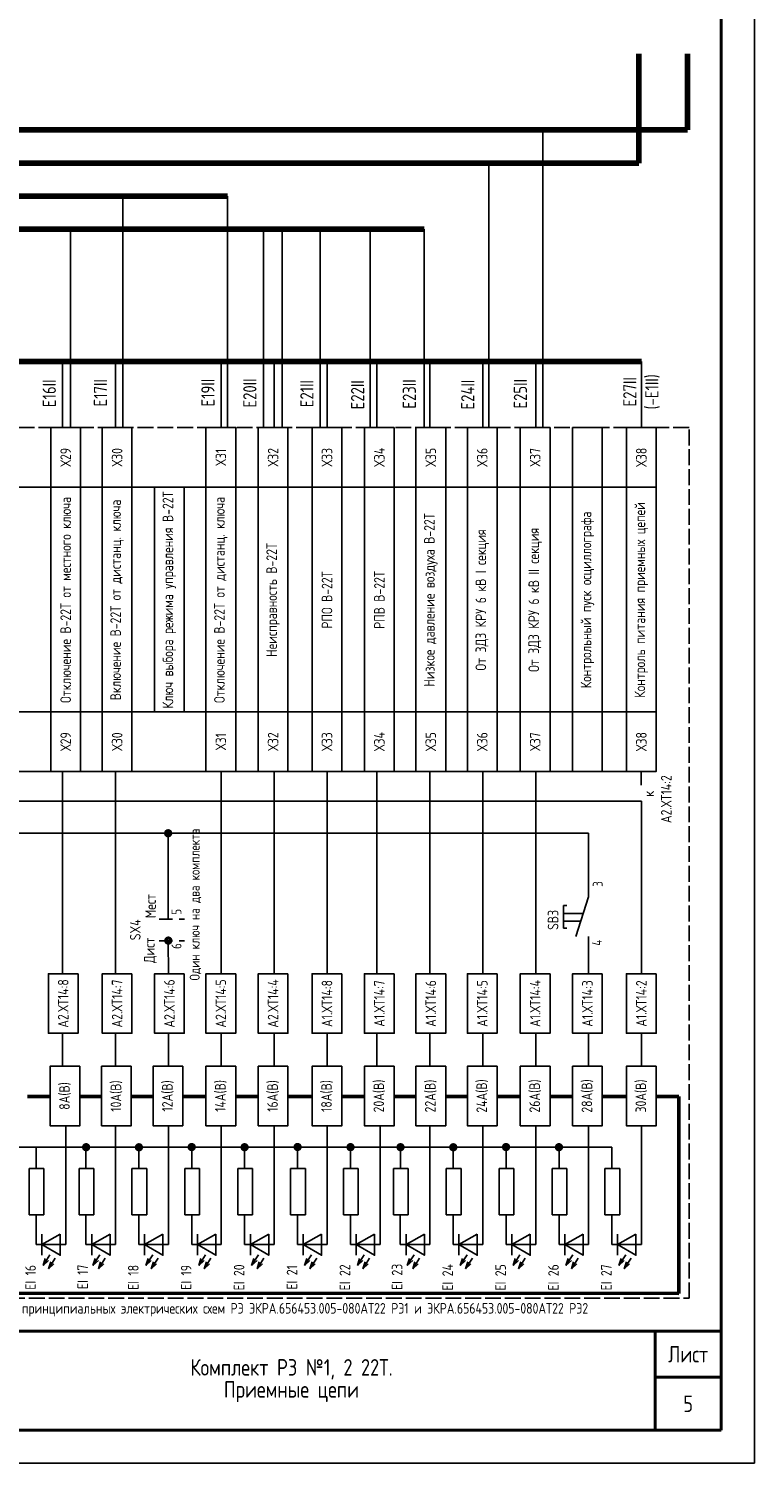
# Model space of a CAD drawing. Header units: millimetres. Extents: x 616 to 6446, y 2590 to 5711.
# Tile 20 of 50: x 3295 to 3405, y 3305 to 3522. Entities that reach past the tile are written whole.
import ezdxf

# ---------------------------------------------------------------- set-up
doc = ezdxf.new("R2010")
doc.units = ezdxf.units.MM
doc.linetypes.add('ACAD_ISO02W100', pattern=[15, 12, -3])
doc.linetypes.add('JIS_02_2.0', pattern=[3, 2, -1])
doc.layers.add('основная 0.5', color=7, linetype='Continuous', lineweight=50)
doc.styles.add('SIMPLEX', font='GOST.ttf', dxfattribs={"height": 5})

msp = doc.modelspace()

# ---------------------------------------------------------------- linework, layer by layer
for p, q in [((3405.23, 3725.35), (3405.23, 3305.35)), ((3373.26, 3507), (3373.26, 3462)), ((3365.08, 3462), (3365.08, 3502)), ((3309.71, 3462), (3309.71, 3497)), ((3325.57, 3462), (3325.57, 3497)), ((3301.81, 3462), (3301.81, 3492)), ((3330.99, 3462), (3330.99, 3492)), ((3333.82, 3462), (3333.82, 3492)), ((3339.55, 3462), (3339.55, 3492)), ((3347.12, 3462), (3347.12, 3492)), ((3355.29, 3462), (3355.29, 3492)), ((3215.91, 3453), (3385.89, 3453)), ((3385.89, 3419), (3215.92, 3419)), ((3385.89, 3410), (3215.92, 3410)), ((3300.62, 3379.39), (3300.62, 3410)), ((3308.62, 3379.39), (3308.62, 3410)), ((3324.62, 3379.39), (3324.62, 3410)), ((3332.62, 3379.39), (3332.62, 3410)), ((3340.62, 3379.39), (3340.62, 3410)), ((3348.16, 3379.39), (3348.16, 3410)), ((3356.16, 3379.39), (3356.16, 3410)), ((3364.16, 3379.39), (3364.16, 3410)), ((3372.16, 3379.39), (3372.16, 3410)), ((3388.12, 3410), (3388.12, 3407.91)), ((3209.29, 3405.47), (3388.16, 3405.47)), ((3388.16, 3379.39), (3388.16, 3405.47)), ((3380.16, 3400.65), (3133.46, 3400.65)), ((3316.6, 3387.65), (3316.57, 3400.65)), ((3380.16, 3391.02), (3380.16, 3400.65)), ((3376.36, 3389.7), (3376.36, 3386.3)), ((3376.36, 3389.7), (3376.86, 3389.7)), ((3380.16, 3391.02), (3378.25, 3385.02)), ((3379.36, 3388.52), (3376.36, 3388.52)), ((3378.98, 3387.33), (3376.36, 3387.33)), ((3376.36, 3386.3), (3376.86, 3386.3)), ((3380.16, 3379.39), (3380.16, 3385.02)), ((3316.62, 3379.39), (3316.6, 3384.41)), ((3300.62, 3365.4), (3300.62, 3370.39)), ((3308.62, 3365.4), (3308.62, 3370.39)), ((3316.62, 3365.4), (3316.62, 3370.39)), ((3324.62, 3365.4), (3324.62, 3370.39)), ((3332.62, 3365.4), (3332.62, 3370.39)), ((3340.62, 3365.4), (3340.62, 3370.39)), ((3348.16, 3365.4), (3348.16, 3370.39)), ((3356.16, 3365.4), (3356.16, 3370.39)), ((3364.16, 3365.4), (3364.16, 3370.39)), ((3372.16, 3365.4), (3372.16, 3370.39)), ((3380.16, 3365.4), (3380.16, 3370.39)), ((3388.16, 3365.4), (3388.16, 3370.39)), ((3301.08, 3338.42), (3301.08, 3356.4)), ((3308.62, 3338.42), (3308.62, 3356.41)), ((3316.62, 3338.42), (3316.62, 3356.41)), ((3324.62, 3338.42), (3324.62, 3356.41)), ((3332.62, 3338.42), (3332.62, 3356.4)), ((3340.62, 3338.42), (3340.62, 3356.4)), ((3348.62, 3338.42), (3348.62, 3356.4)), ((3356.16, 3338.42), (3356.16, 3356.4)), ((3364.16, 3338.42), (3364.16, 3356.4)), ((3372.16, 3338.42), (3372.16, 3356.4)), ((3380.16, 3338.42), (3380.16, 3356.4)), ((3388.16, 3338.42), (3388.16, 3356.4)), ((3249.07, 3353.17), (3296.61, 3353.17)), ((3296.61, 3349.94), (3296.61, 3353.17)), ((3296.61, 3353.17), (3344.15, 3353.17)), ((3304.15, 3349.94), (3304.15, 3353.17)), ((3312.15, 3349.94), (3312.15, 3353.17)), ((3320.15, 3349.94), (3320.15, 3353.17)), ((3328.15, 3349.94), (3328.15, 3353.17)), ((3336.15, 3349.94), (3336.15, 3353.17)), ((3344.15, 3349.94), (3344.15, 3353.17)), ((3344.15, 3353.17), (3383.69, 3353.17)), ((3351.72, 3349.92), (3351.72, 3353.16)), ((3359.69, 3349.94), (3359.69, 3353.17)), ((3367.69, 3349.94), (3367.69, 3353.17)), ((3375.69, 3349.94), (3375.69, 3353.17)), ((3383.69, 3349.94), (3383.69, 3353.17)), ((3297.79, 3349.94), (3295.56, 3349.94)), ((3295.56, 3349.94), (3295.56, 3342.94)), ((3297.79, 3349.94), (3297.79, 3342.94)), ((3305.33, 3349.94), (3303.1, 3349.94)), ((3303.1, 3349.94), (3303.1, 3342.94)), ((3305.33, 3349.94), (3305.33, 3342.94)), ((3313.33, 3349.94), (3311.1, 3349.94)), ((3311.1, 3349.94), (3311.1, 3342.94)), ((3313.33, 3349.94), (3313.33, 3342.94)), ((3321.33, 3349.94), (3319.1, 3349.94)), ((3319.1, 3349.94), (3319.1, 3342.94)), ((3321.33, 3349.94), (3321.33, 3342.94)), ((3329.33, 3349.94), (3327.1, 3349.94)), ((3327.1, 3349.94), (3327.1, 3342.94)), ((3329.33, 3349.94), (3329.33, 3342.94)), ((3337.33, 3349.94), (3335.1, 3349.94)), ((3335.1, 3349.94), (3335.1, 3342.94)), ((3337.33, 3349.94), (3337.33, 3342.94)), ((3345.33, 3349.94), (3343.1, 3349.94)), ((3343.1, 3349.94), (3343.1, 3342.94)), ((3345.33, 3349.94), (3345.33, 3342.94)), ((3352.87, 3349.94), (3350.64, 3349.94)), ((3350.64, 3349.94), (3350.64, 3342.94)), ((3352.87, 3349.94), (3352.87, 3342.94)), ((3360.87, 3349.94), (3358.64, 3349.94)), ((3358.64, 3349.94), (3358.64, 3342.94)), ((3360.87, 3349.94), (3360.87, 3342.94)), ((3368.87, 3349.94), (3366.64, 3349.94)), ((3366.64, 3349.94), (3366.64, 3342.94)), ((3368.87, 3349.94), (3368.87, 3342.94)), ((3376.87, 3349.94), (3374.64, 3349.94)), ((3374.64, 3349.94), (3374.64, 3342.94)), ((3376.87, 3349.94), (3376.87, 3342.94)), ((3384.87, 3349.94), (3382.64, 3349.94)), ((3382.64, 3349.94), (3382.64, 3342.94)), ((3384.87, 3349.94), (3384.87, 3342.94)), ((3297.79, 3342.94), (3295.56, 3342.94)), ((3296.61, 3338.42), (3296.61, 3342.94)), ((3305.33, 3342.94), (3303.1, 3342.94)), ((3304.15, 3338.42), (3304.15, 3342.94)), ((3313.33, 3342.94), (3311.1, 3342.94)), ((3312.15, 3338.42), (3312.15, 3342.94)), ((3321.33, 3342.94), (3319.1, 3342.94)), ((3320.15, 3338.42), (3320.15, 3342.94)), ((3329.33, 3342.94), (3327.1, 3342.94)), ((3328.15, 3338.42), (3328.15, 3342.94)), ((3337.33, 3342.94), (3335.1, 3342.94)), ((3336.15, 3338.42), (3336.15, 3342.94)), ((3345.33, 3342.94), (3343.1, 3342.94)), ((3344.15, 3338.42), (3344.15, 3342.94)), ((3352.87, 3342.94), (3350.64, 3342.94)), ((3351.69, 3338.42), (3351.69, 3342.94)), ((3360.87, 3342.94), (3358.64, 3342.94)), ((3359.69, 3338.42), (3359.69, 3342.94)), ((3368.87, 3342.94), (3366.64, 3342.94)), ((3367.69, 3338.42), (3367.69, 3342.94)), ((3376.87, 3342.94), (3374.64, 3342.94)), ((3375.69, 3338.42), (3375.69, 3342.94)), ((3384.87, 3342.94), (3382.64, 3342.94)), ((3383.69, 3338.42), (3383.69, 3342.94)), ((3297.48, 3340.02), (3297.48, 3336.82)), ((3305.02, 3340.02), (3305.02, 3336.82)), ((3313.02, 3340.02), (3313.02, 3336.82)), ((3321.02, 3340.02), (3321.02, 3336.82)), ((3329.02, 3340.02), (3329.02, 3336.82)), ((3337.02, 3340.02), (3337.02, 3336.82)), ((3345.02, 3340.02), (3345.02, 3336.82)), ((3352.56, 3340.02), (3352.56, 3336.82)), ((3360.56, 3340.02), (3360.56, 3336.82)), ((3368.56, 3340.02), (3368.56, 3336.82)), ((3376.56, 3340.02), (3376.56, 3336.82)), ((3384.56, 3340.02), (3384.56, 3336.82)), ((3301.08, 3338.42), (3296.61, 3338.42)), ((3308.62, 3338.42), (3304.15, 3338.42)), ((3316.62, 3338.42), (3312.15, 3338.42)), ((3324.62, 3338.42), (3320.15, 3338.42)), ((3332.62, 3338.42), (3328.15, 3338.42)), ((3340.62, 3338.42), (3336.15, 3338.42)), ((3348.62, 3338.42), (3344.15, 3338.42)), ((3356.16, 3338.42), (3351.69, 3338.42)), ((3364.16, 3338.42), (3359.69, 3338.42)), ((3372.16, 3338.42), (3367.69, 3338.42)), ((3380.16, 3338.42), (3375.69, 3338.42)), ((3388.16, 3338.42), (3383.69, 3338.42)), ((3405.23, 3305.35), (2811.23, 3305.35))]:
    msp.add_line(p, q)
at = {"lineweight": 40}
for p, q in [((3400.23, 3720.35), (3400.23, 3310.35)), ((3390.23, 3325.35), (3390.23, 3310.35)), ((3390.23, 3318.35), (3400.23, 3318.35)), ((3400.23, 3310.35), (2831.23, 3310.35))]:
    msp.add_line(p, q, dxfattribs=at)
at = {"lineweight": 80}
for p, q in [((3387.75, 3518.51), (3387.75, 3502)), ((3395.13, 3518.51), (3395.13, 3507)), ((3208.96, 3507), (3395.13, 3507)), ((3387.75, 3502), (3204.89, 3502)), ((3325.57, 3497), (3174.94, 3497)), ((3355.29, 3492), (3140.21, 3492))]:
    msp.add_line(p, q, dxfattribs=at)
at = {"color": 3, "lineweight": 80}
msp.add_line((3388.16, 3472), (2856.91, 3472), dxfattribs=at)
at = {"color": 3}
for p, q in [((3300.62, 3462), (3300.62, 3472)), ((3308.62, 3462), (3308.62, 3472)), ((3324.62, 3462), (3324.62, 3472)), ((3332.62, 3462), (3332.62, 3472)), ((3340.62, 3462), (3340.62, 3472)), ((3348.16, 3462), (3348.16, 3472)), ((3356.16, 3462), (3356.16, 3472)), ((3364.16, 3462), (3364.16, 3472)), ((3372.16, 3462), (3372.16, 3472)), ((3388.16, 3462), (3388.16, 3472))]:
    msp.add_line(p, q, dxfattribs=at)
at = {"linetype": 'JIS_02_2.0'}
for p, q in [((3315.23, 3387.65), (3319.07, 3387.65)), ((3315.23, 3384.37), (3319.07, 3384.37))]:
    msp.add_line(p, q, dxfattribs=at)
at = {"lineweight": 50}
for p, q in [((3298.73, 3360.83), (3295.31, 3360.83)), ((3306.51, 3360.83), (3303.23, 3360.83)), ((3314.29, 3360.83), (3311.01, 3360.83)), ((3322.3, 3360.83), (3318.79, 3360.83)), ((3330.2, 3360.83), (3326.8, 3360.83)), ((3338.35, 3360.83), (3334.7, 3360.83)), ((3346.27, 3360.83), (3342.85, 3360.83)), ((3354.05, 3360.83), (3350.77, 3360.83)), ((3361.83, 3360.83), (3358.55, 3360.83)), ((3369.84, 3360.83), (3366.33, 3360.83)), ((3377.74, 3360.83), (3374.34, 3360.83)), ((3385.89, 3360.83), (3382.24, 3360.83)), ((3393.81, 3360.83), (3390.39, 3360.83)), ((3393.81, 3331.05), (3393.81, 3360.83)), ((3197.43, 3331.06), (3393.81, 3331.05))]:
    msp.add_line(p, q, dxfattribs=at)
at = {"linetype": 'Continuous'}
for p, q in [((3298.7, 3336.89), (3297.66, 3335.27)), ((3297.66, 3335.27), (3298, 3336.33)), ((3297.66, 3335.27), (3298.48, 3336.03)), ((3299.51, 3336.38), (3298.48, 3334.76)), ((3298.48, 3334.76), (3298.82, 3335.81)), ((3298.48, 3334.76), (3299.29, 3335.51)), ((3306.24, 3336.89), (3305.2, 3335.27)), ((3305.2, 3335.27), (3305.54, 3336.33)), ((3305.2, 3335.27), (3306.02, 3336.03)), ((3307.05, 3336.38), (3306.02, 3334.76)), ((3306.02, 3334.76), (3306.36, 3335.81)), ((3306.02, 3334.76), (3306.83, 3335.51)), ((3314.24, 3336.89), (3313.2, 3335.27)), ((3313.2, 3335.27), (3313.54, 3336.33)), ((3313.2, 3335.27), (3314.02, 3336.03)), ((3315.05, 3336.38), (3314.02, 3334.76)), ((3314.02, 3334.76), (3314.36, 3335.81)), ((3314.02, 3334.76), (3314.83, 3335.51)), ((3322.24, 3336.89), (3321.2, 3335.27)), ((3321.2, 3335.27), (3321.54, 3336.33)), ((3321.2, 3335.27), (3322.02, 3336.03)), ((3323.05, 3336.38), (3322.02, 3334.76)), ((3322.02, 3334.76), (3322.36, 3335.81)), ((3322.02, 3334.76), (3322.83, 3335.51)), ((3330.24, 3336.89), (3329.2, 3335.27)), ((3329.2, 3335.27), (3329.54, 3336.33)), ((3329.2, 3335.27), (3330.02, 3336.03)), ((3331.05, 3336.37), (3330.02, 3334.76)), ((3330.02, 3334.76), (3330.36, 3335.81)), ((3330.02, 3334.76), (3330.83, 3335.51)), ((3338.24, 3336.89), (3337.2, 3335.27)), ((3337.2, 3335.27), (3337.54, 3336.33)), ((3337.2, 3335.27), (3338.02, 3336.03)), ((3339.05, 3336.37), (3338.02, 3334.76)), ((3338.02, 3334.76), (3338.36, 3335.81)), ((3338.02, 3334.76), (3338.83, 3335.51)), ((3346.24, 3336.89), (3345.2, 3335.27)), ((3345.2, 3335.27), (3345.54, 3336.33)), ((3345.2, 3335.27), (3346.02, 3336.03)), ((3347.05, 3336.38), (3346.02, 3334.76)), ((3346.02, 3334.76), (3346.36, 3335.81)), ((3346.02, 3334.76), (3346.83, 3335.51)), ((3353.78, 3336.89), (3352.74, 3335.27)), ((3352.74, 3335.27), (3353.08, 3336.33)), ((3352.74, 3335.27), (3353.56, 3336.03)), ((3354.59, 3336.38), (3353.56, 3334.76)), ((3353.56, 3334.76), (3353.9, 3335.81)), ((3353.56, 3334.76), (3354.37, 3335.51)), ((3361.78, 3336.89), (3360.74, 3335.27)), ((3360.74, 3335.27), (3361.08, 3336.33)), ((3360.74, 3335.27), (3361.56, 3336.03)), ((3362.59, 3336.38), (3361.56, 3334.76)), ((3361.56, 3334.76), (3361.9, 3335.81)), ((3361.56, 3334.76), (3362.37, 3335.51)), ((3369.78, 3336.89), (3368.74, 3335.27)), ((3368.74, 3335.27), (3369.08, 3336.33)), ((3368.74, 3335.27), (3369.56, 3336.03)), ((3370.59, 3336.38), (3369.56, 3334.76)), ((3369.56, 3334.76), (3369.9, 3335.81)), ((3369.56, 3334.76), (3370.37, 3335.51)), ((3377.78, 3336.89), (3376.74, 3335.27)), ((3376.74, 3335.27), (3377.08, 3336.33)), ((3376.74, 3335.27), (3377.56, 3336.03)), ((3378.59, 3336.37), (3377.56, 3334.75)), ((3377.56, 3334.75), (3377.9, 3335.81)), ((3377.56, 3334.75), (3378.37, 3335.51)), ((3385.78, 3336.89), (3384.74, 3335.27)), ((3384.74, 3335.27), (3385.08, 3336.33)), ((3384.74, 3335.27), (3385.56, 3336.03)), ((3386.59, 3336.37), (3385.56, 3334.75)), ((3385.56, 3334.75), (3385.9, 3335.81)), ((3385.56, 3334.75), (3386.37, 3335.51))]:
    msp.add_line(p, q, dxfattribs=at)
at = {"color": 32, "linetype": 'ACAD_ISO02W100', "ltscale": 0.2, "true_color": 0xcd6928}
msp.add_lwpolyline([(3126.92, 3462), (3124.51, 3462), (3124.51, 3330.3), (3395.35, 3330.3), (3395.35, 3462), (3126.92, 3462)], dxfattribs=at)
for points in [[(3303.33, 3462), (3303.33, 3453), (3298.83, 3453), (3298.83, 3462)], [(3311.11, 3462), (3311.11, 3453), (3306.61, 3453), (3306.61, 3462)], [(3326.8, 3462), (3326.8, 3453), (3322.3, 3453), (3322.3, 3462)], [(3334.7, 3462), (3334.7, 3453), (3330.2, 3453), (3330.2, 3462)], [(3342.85, 3462), (3342.85, 3453), (3338.35, 3453), (3338.35, 3462)], [(3350.77, 3462), (3350.77, 3453), (3346.27, 3453), (3346.27, 3462)], [(3358.55, 3462), (3358.55, 3453), (3354.05, 3453), (3354.05, 3462)], [(3366.33, 3462), (3366.33, 3453), (3361.83, 3453), (3361.83, 3462)], [(3374.34, 3462), (3374.34, 3453), (3369.84, 3453), (3369.84, 3462)], [(3382.24, 3462), (3382.24, 3453), (3377.74, 3453), (3377.74, 3462)], [(3390.39, 3462), (3390.39, 3453), (3385.89, 3453), (3385.89, 3462)], [(3390.39, 3462), (3390.39, 3453), (3385.89, 3453), (3385.89, 3462)], [(3390.39, 3462), (3390.39, 3453), (3385.89, 3453), (3385.89, 3462)], [(3303.33, 3453), (3303.33, 3419), (3298.83, 3419), (3298.83, 3453)], [(3311.1, 3453), (3311.1, 3419), (3306.6, 3419), (3306.6, 3453)], [(3319.01, 3453), (3319.01, 3419), (3314.51, 3419), (3314.51, 3453)], [(3326.8, 3453), (3326.8, 3419), (3322.3, 3419), (3322.3, 3453)], [(3334.7, 3453), (3334.7, 3419), (3330.2, 3419), (3330.2, 3453)], [(3342.85, 3453), (3342.85, 3419), (3338.35, 3419), (3338.35, 3453)], [(3350.77, 3453), (3350.77, 3419), (3346.27, 3419), (3346.27, 3453)], [(3358.55, 3453), (3358.55, 3419), (3354.05, 3419), (3354.05, 3453)], [(3366.33, 3453), (3366.33, 3419), (3361.83, 3419), (3361.83, 3453)], [(3374.34, 3453), (3374.34, 3419), (3369.84, 3419), (3369.84, 3453)], [(3382.24, 3453), (3382.24, 3419), (3377.74, 3419), (3377.74, 3453)], [(3390.39, 3453), (3390.39, 3419), (3385.89, 3419), (3385.89, 3453)], [(3303.33, 3419), (3303.33, 3410), (3298.83, 3410), (3298.83, 3419)], [(3311.11, 3419), (3311.11, 3410), (3306.61, 3410), (3306.61, 3419)], [(3326.8, 3419), (3326.8, 3410), (3322.3, 3410), (3322.3, 3419)], [(3334.7, 3419), (3334.7, 3410), (3330.2, 3410), (3330.2, 3419)], [(3342.85, 3419), (3342.85, 3410), (3338.35, 3410), (3338.35, 3419)], [(3350.77, 3419), (3350.77, 3410), (3346.27, 3410), (3346.27, 3419)], [(3358.55, 3419), (3358.55, 3410), (3354.05, 3410), (3354.05, 3419)], [(3366.33, 3419), (3366.33, 3410), (3361.83, 3410), (3361.83, 3419)], [(3374.34, 3419), (3374.34, 3410), (3369.84, 3410), (3369.84, 3419)], [(3382.24, 3419), (3382.24, 3410), (3377.74, 3410), (3377.74, 3419)], [(3390.39, 3419), (3390.39, 3410), (3385.89, 3410), (3385.89, 3419)], [(3390.39, 3419), (3390.39, 3410), (3385.89, 3410), (3385.89, 3419)], [(3390.39, 3419), (3390.39, 3410), (3385.89, 3410), (3385.89, 3419)], [(3302.96, 3379.39), (3302.96, 3370.39), (3298.46, 3370.39), (3298.46, 3379.39)], [(3311.11, 3379.39), (3311.11, 3370.39), (3306.61, 3370.39), (3306.61, 3379.39)], [(3319.02, 3379.39), (3319.02, 3370.39), (3314.52, 3370.39), (3314.52, 3379.39)], [(3326.8, 3379.39), (3326.8, 3370.39), (3322.3, 3370.39), (3322.3, 3379.39)], [(3334.7, 3379.39), (3334.7, 3370.39), (3330.2, 3370.39), (3330.2, 3379.39)], [(3342.85, 3379.39), (3342.85, 3370.39), (3338.35, 3370.39), (3338.35, 3379.39)], [(3350.77, 3379.39), (3350.77, 3370.39), (3346.27, 3370.39), (3346.27, 3379.39)], [(3358.55, 3379.39), (3358.55, 3370.39), (3354.05, 3370.39), (3354.05, 3379.39)], [(3366.33, 3379.39), (3366.33, 3370.39), (3361.83, 3370.39), (3361.83, 3379.39)], [(3374.34, 3379.39), (3374.34, 3370.39), (3369.84, 3370.39), (3369.84, 3379.39)], [(3382.24, 3379.39), (3382.24, 3370.39), (3377.74, 3370.39), (3377.74, 3379.39)], [(3390.39, 3379.39), (3390.39, 3370.39), (3385.89, 3370.39), (3385.89, 3379.39)], [(3303.23, 3365.4), (3303.23, 3356.4), (3298.73, 3356.4), (3298.73, 3365.4)], [(3311.01, 3365.39), (3311.01, 3356.39), (3306.51, 3356.39), (3306.51, 3365.39)], [(3318.79, 3365.41), (3318.79, 3356.41), (3314.29, 3356.41), (3314.29, 3365.41)], [(3326.8, 3365.41), (3326.8, 3356.41), (3322.3, 3356.41), (3322.3, 3365.41)], [(3334.7, 3365.4), (3334.7, 3356.4), (3330.2, 3356.4), (3330.2, 3365.4)], [(3342.85, 3365.4), (3342.85, 3356.4), (3338.35, 3356.4), (3338.35, 3365.4)], [(3350.77, 3365.4), (3350.77, 3356.4), (3346.27, 3356.4), (3346.27, 3365.4)], [(3358.55, 3365.4), (3358.55, 3356.4), (3354.05, 3356.4), (3354.05, 3365.4)], [(3366.33, 3365.4), (3366.33, 3356.4), (3361.83, 3356.4), (3361.83, 3365.4)], [(3374.34, 3365.4), (3374.34, 3356.4), (3369.84, 3356.4), (3369.84, 3365.4)], [(3382.24, 3365.4), (3382.24, 3356.4), (3377.74, 3356.4), (3377.74, 3365.4)], [(3390.39, 3365.4), (3390.39, 3356.4), (3385.89, 3356.4), (3385.89, 3365.4)], [(3300.25, 3340.02), (3300.25, 3336.82), (3297.48, 3338.42)], [(3307.79, 3340.02), (3307.79, 3336.82), (3305.02, 3338.42)], [(3315.79, 3340.02), (3315.79, 3336.82), (3313.02, 3338.42)], [(3323.79, 3340.02), (3323.79, 3336.82), (3321.02, 3338.42)], [(3331.79, 3340.02), (3331.79, 3336.82), (3329.02, 3338.42)], [(3339.79, 3340.02), (3339.79, 3336.82), (3337.02, 3338.42)], [(3347.79, 3340.02), (3347.79, 3336.82), (3345.02, 3338.42)], [(3355.33, 3340.02), (3355.33, 3336.82), (3352.56, 3338.42)], [(3363.33, 3340.02), (3363.33, 3336.82), (3360.56, 3338.42)], [(3371.33, 3340.02), (3371.33, 3336.82), (3368.56, 3338.42)], [(3379.33, 3340.02), (3379.33, 3336.82), (3376.56, 3338.42)], [(3387.33, 3340.02), (3387.33, 3336.82), (3384.56, 3338.42)]]:
    msp.add_lwpolyline(points, close=True)
at = {"const_width": 0.5}
for points in [[(3316.58, 3401.01, -1), (3316.58, 3400.26, -1)], [(3316.6, 3384.78, -1), (3316.6, 3384.03, -1)], [(3304.17, 3353.53, -1), (3304.17, 3352.78, -1)], [(3312.16, 3353.52, -1), (3312.16, 3352.77, -1)], [(3320.14, 3353.55, -1), (3320.14, 3352.8, -1)], [(3328.14, 3353.53, -1), (3328.14, 3352.78, -1)], [(3336.15, 3353.56, -1), (3336.15, 3352.81, -1)], [(3344.16, 3353.54, -1), (3344.16, 3352.79, -1)], [(3351.72, 3353.53, -1), (3351.72, 3352.78, -1)], [(3359.7, 3353.52, -1), (3359.7, 3352.77, -1)], [(3367.68, 3353.55, -1), (3367.68, 3352.8, -1)], [(3375.68, 3353.53, -1), (3375.68, 3352.78, -1)]]:
    msp.add_lwpolyline(points, format="xyb", close=True, dxfattribs=at)
at = {"layer": 'основная 0.5', "lineweight": 40}
msp.add_line((3280.23, 3325.35), (3400.23, 3325.35), dxfattribs=at)

# ---------------------------------------------------------------- texts
at = {"rotation": 90, "style": 'SIMPLEX'}
for s, insert, char_height, width, attachment_point in [('Е16II', (3298.6, 3467.17), 2, 9.9991, 5), ('Е17II', (3306.34, 3467.24), 2, 9.9991, 5), ('Е19II', (3322.59, 3467.26), 2, 9.9991, 5), ('Е20II', (3328.93, 3467.21), 2, 9.9991, 5), ('Е21II', (3337.56, 3467.11), 2, 9.7864, 5), ('Е22II', (3345.23, 3466.94), 2, 9.9991, 5), ('Е23II', (3353.05, 3467.06), 2, 9.8951, 5), ('Е24II', (3361.89, 3466.96), 2, 9.9031, 5), ('Е25II', (3369.85, 3467.09), 2, 9.9991, 5), ('Е27II (-Е1II)', (3388.16, 3467.39), 2, 9.9991, 5), ('Х29', (3301.08, 3457.5), 1.6, 9, 5), ('Х30', (3308.86, 3457.5), 1.6, 9, 5), ('Х31', (3324.55, 3457.5), 1.6, 9, 5), ('Х32', (3332.45, 3457.5), 1.6, 9, 5), ('Х33', (3340.6, 3457.5), 1.6, 9, 5), ('Х34', (3348.52, 3457.5), 1.6, 9, 5), ('Х35', (3356.3, 3457.5), 1.6, 9, 5), ('Х36', (3364.08, 3457.5), 1.6, 9, 5), ('Х37', (3372.09, 3457.5), 1.6, 9, 5), ('Х38', (3388.14, 3457.5), 1.6, 9, 5), ('Включение В-22Т от дистанц. ключа', (3308.85, 3435.92), 1.6, 32.6014, 5), ('Контроль питания приемных цепей', (3388.14, 3435.92), 1.6, 32.6014, 5), ('Низкое давление воздуха В-22Т', (3356.3, 3435.92), 1.6, 32.6018, 5), ('От ЗДЗ КРУ 6 кВ I секция', (3364.08, 3435.92), 1.6, 32.6018, 5), ('От ЗДЗ КРУ 6 кВ II секция', (3372.09, 3435.92), 1.6, 32.6014, 5), ('Отключение В-22Т от местного ключа', (3301.08, 3435.92), 1.6, 32.6022, 5), ('Ключ выбора режима управления В-22Т', (3316.76, 3435.92), 1.6, 32.6018, 5), ('Отключение В-22Т от дистанц. ключа', (3324.55, 3435.92), 1.6, 32.6018, 5), ('Неисправность В-22Т', (3332.45, 3435.92), 1.6, 32.6014, 5), ('Контрольный пуск осциллографа ', (3379.99, 3435.92), 1.6, 32.6014, 5), ('РПО В-22Т', (3340.6, 3435.92), 1.6, 32.6018, 5), ('РПВ В-22Т', (3348.52, 3435.92), 1.6, 32.6022, 5), ('Х29', (3301.08, 3414.5), 1.6, 9, 5), ('Х30', (3308.86, 3414.5), 1.6, 9, 5), ('Х31', (3324.55, 3414.5), 1.6, 9, 5), ('Х32', (3332.45, 3414.5), 1.6, 9, 5), ('Х33', (3340.6, 3414.5), 1.6, 9, 5), ('Х34', (3348.52, 3414.5), 1.6, 9, 5), ('Х35', (3356.3, 3414.5), 1.6, 9, 5), ('Х36', (3364.08, 3414.5), 1.6, 9, 5), ('Х37', (3372.09, 3414.5), 1.6, 9, 5), ('Х38', (3388.14, 3414.5), 1.6, 9, 5), ('  к А2.ХТ14:2', (3390.58, 3405.79), 1.6, 9, 5), ('Один ключ на два комплекта', (3320.71, 3378.38), 1.5, 24.2311, 4), ('3', (3381.55, 3392.54), 1.5, 5.832, 4), ('Мест', (3313.92, 3389.62), 1.6, 3.4878, 5), ('5', (3317.84, 3388.31), 1.5, 5.832, 4), ('SB3', (3374.79, 3387.53), 1.6, 9, 5), ('SX4', (3311.61, 3386.03), 1.6, 5.202, 5), ('Дист', (3313.9, 3382.92), 1.6, 9, 5), ('6', (3317.84, 3383.14), 1.5, 5.832, 4), ('4', (3381.42, 3383.63), 1.5, 5.832, 4), ('А2.ХТ14:8', (3300.71, 3374.89), 1.6, 9, 5), ('А2.ХТ14:7', (3308.86, 3374.89), 1.6, 9, 5), ('А2.ХТ14:6', (3316.77, 3374.89), 1.6, 9, 5), ('А2.ХТ14:5', (3324.55, 3374.89), 1.6, 9, 5), ('А2.ХТ14:4', (3332.45, 3374.89), 1.6, 9, 5), ('А1.ХТ14:8', (3340.6, 3374.89), 1.6, 9, 5), ('А1.ХТ14:7', (3348.52, 3374.89), 1.6, 9, 5), ('А1.ХТ14:6', (3356.3, 3374.89), 1.6, 9, 5), ('А1.ХТ14:5', (3364.08, 3374.89), 1.6, 9, 5), ('А1.ХТ14:4', (3372.09, 3374.89), 1.6, 9, 5), ('А1.ХТ14:3', (3379.99, 3374.89), 1.6, 9, 5), ('А1.ХТ14:2', (3388.14, 3374.89), 1.6, 9, 5), ('8А(В)', (3300.98, 3360.9), 1.6, 9, 5), ('10А(В)', (3308.76, 3360.89), 1.6, 9, 5), ('12А(В)', (3316.54, 3360.91), 1.6, 9, 5), ('14А(В)', (3324.55, 3360.91), 1.6, 9, 5), ('16А(В)', (3332.45, 3360.9), 1.6, 9, 5), ('18А(В)', (3340.6, 3360.9), 1.6, 9, 5), ('20А(В)', (3348.52, 3360.9), 1.6, 9, 5), ('22А(В)', (3356.3, 3360.89), 1.6, 9, 5), ('24А(В)', (3364.08, 3360.9), 1.6, 9, 5), ('26А(В)', (3372.09, 3360.9), 1.6, 9, 5), ('28А(В)', (3379.99, 3360.9), 1.6, 9, 5), ('30А(В)', (3388.14, 3360.9), 1.6, 9, 5), ('EI 16', (3295.77, 3333.47), 1.6, 9, 5), ('EI 17', (3303.66, 3333.55), 1.6, 9, 5), ('EI 18', (3311.31, 3333.47), 1.6, 9, 5), ('EI 19', (3319.31, 3333.47), 1.6, 9, 5), ('EI 20', (3327.31, 3333.47), 1.6, 9, 5), ('EI 21', (3335.31, 3333.47), 1.6, 9, 5), ('EI 22', (3343.31, 3333.47), 1.6, 9, 5), ('EI 23', (3351.2, 3333.55), 1.6, 9, 5), ('EI 24', (3358.85, 3333.47), 1.6, 9, 5), ('EI 25', (3366.85, 3333.47), 1.6, 9, 5), ('EI 26', (3374.85, 3333.47), 1.6, 9, 5), ('EI 27', (3382.85, 3333.47), 1.6, 9, 5)]:
    msp.add_mtext(s, dxfattribs=dict(at, insert=insert, char_height=char_height, width=width, attachment_point=attachment_point))
at = {"lineweight": 35, "attachment_point": 5, "line_spacing_factor": 0.8, "style": 'SIMPLEX'}
for s, insert, char_height, width in [('\\pi-4.8,l6.4,t6.4;*^IСхемы выполнены на основании проекта 59427142.903.015.Э0.53.2-2 и принципиальных электрических схем РЭ ЭКРА.656453.005-080AТ22 РЭ1 и ЭКРА.656453.005-080AТ22 РЭ2', (3306.74, 3328.57), 1.6, 185), ('Лист', (3395.23, 3321.85), 2.5, 10), ('Комплект РЗ №1, 2 22Т. \\PПриемные цепи', (3335.23, 3317.85), 2.5, 110), ('5', (3395.23, 3314.35), 2.5, 10)]:
    msp.add_mtext(s, dxfattribs=dict(at, insert=insert, char_height=char_height, width=width))

doc.saveas('drawing.dxf')
